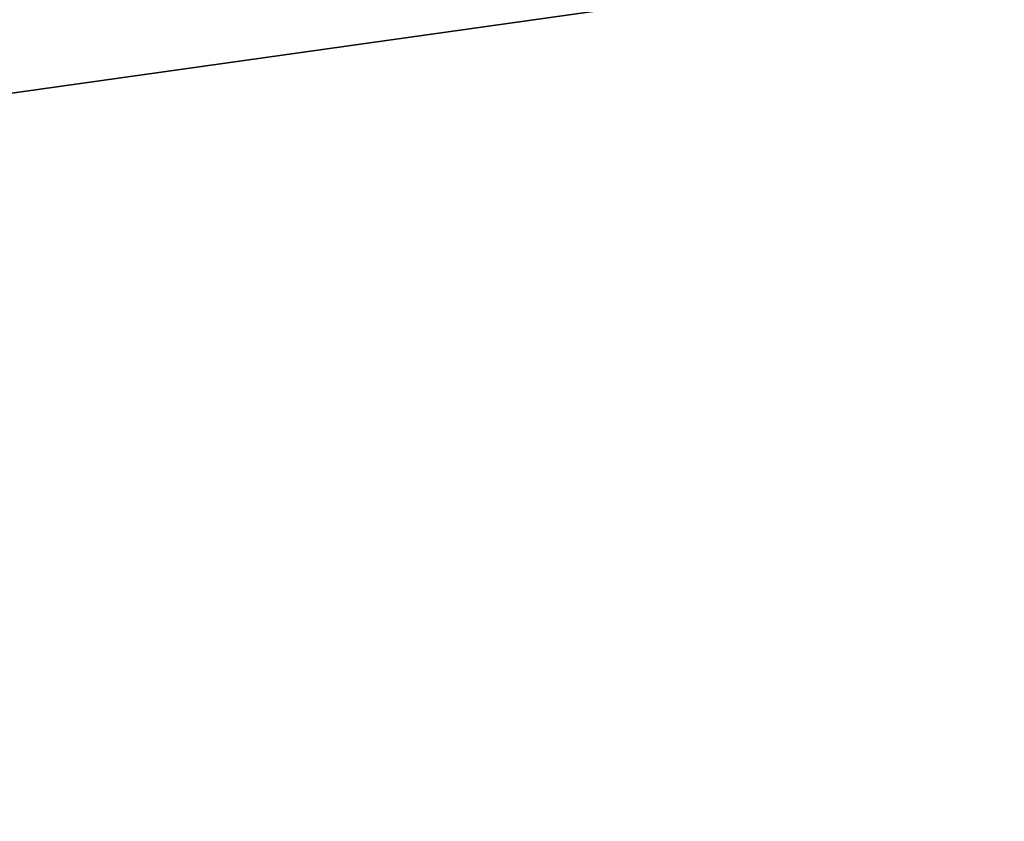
# Model space of a CAD drawing. Header units: metres. Extents: x -241 to 22, y -221 to 108.
# Tile 178 of 256: x -225.11664 to -225.10821, y -187.339 to -187.33214. Entities that reach past the tile are written whole.
import ezdxf

# ---------------------------------------------------------------- set-up
doc = ezdxf.new("R2010")
doc.units = ezdxf.units.M
doc.layers.add('solid_DOMO_E_SIDE_LEVER_PUL_SW0001', color=7, linetype='CONTINUOUS')

msp = doc.modelspace()

# ---------------------------------------------------------------- linework, layer by layer
at = {"layer": 'solid_DOMO_E_SIDE_LEVER_PUL_SW0001'}
for points in [[(-225.373444, -187.368851, -3.165243), (-225.111572, -185.766815, -4.268609), (-225.704086, -185.850082, -2.82408)], [(-225.373444, -187.368851, 3.165243), (-225.704086, -185.850082, 2.82408), (-225.111572, -185.766815, 4.268609)], [(-225.124527, -187.333862, 1.268359), (-225.06514, -187.325516, 1.239407), (-224.602859, -187.260544, 0.839054)], [(-225.124527, -187.333862, 2.654), (-224.602859, -187.260544, 2.224694), (-224.668991, -187.269836, 2.224703)], [(-225.124527, -187.333862, 2.654), (-225.06514, -187.325516, 2.625048), (-224.602859, -187.260544, 2.224694)], [(-225.165878, -187.339676, -0.06502), (-224.690063, -190.427429, -0.117143), (-225.124527, -187.333862, -0.117282)], [(-225.124512, -187.333862, 0.117303), (-224.69017, -190.427414, 0.117052), (-225.165878, -187.339676, 0.065036)], [(-225.165878, -187.339676, 1.320621), (-224.693146, -190.40271, 1.268191), (-225.124527, -187.333862, 1.268359)], [(-225.124512, -187.333862, 1.502944), (-224.695404, -190.392609, 1.502421), (-225.165878, -187.339676, 1.450677)], [(-225.165878, -187.339676, -1.450661), (-224.695236, -190.392624, -1.50256), (-225.124527, -187.333862, -1.502922)], [(-225.124512, -187.333862, -1.268337), (-224.736633, -190.395401, -1.320983), (-225.165878, -187.339676, -1.320605)], [(-225.165878, -187.339676, 2.706261), (-224.7043, -190.320313, 2.653495), (-225.124527, -187.333862, 2.654)], [(-225.124512, -187.333862, 2.888584), (-224.708603, -190.300858, 2.887822), (-225.165878, -187.339676, 2.836317)], [(-225.165878, -187.339676, -2.836301), (-224.708405, -190.300873, -2.887983), (-225.124527, -187.333862, -2.888563)], [(-225.124512, -187.333862, -2.653978), (-224.748337, -190.311249, -2.70639), (-225.165878, -187.339676, -2.706245)], [(-225.124527, -187.333862, -0.117282), (-224.690063, -190.427429, -0.117143), (-224.627579, -190.434982, -0.146354)], [(-225.124527, -187.333862, -1.502922), (-224.695236, -190.392624, -1.50256), (-224.633316, -190.398621, -1.531855)], [(-225.124527, -187.333862, -2.888563), (-224.708405, -190.300873, -2.887983), (-224.647064, -190.305069, -2.917358)], [(-225.124512, -187.333862, 1.502944), (-224.63356, -190.398605, 1.531801), (-224.695404, -190.392609, 1.502421)], [(-225.124512, -187.333862, -1.268337), (-224.693146, -190.40271, -1.268191), (-224.736633, -190.395401, -1.320983)], [(-225.124512, -187.333862, 2.888584), (-224.647385, -190.305038, 2.917285), (-224.708603, -190.300858, 2.887822)], [(-225.124512, -187.333862, -2.653978), (-224.704224, -190.320328, -2.653444), (-224.748337, -190.311249, -2.70639)]]:
    msp.add_3dface(points, dxfattribs=at)

doc.saveas('drawing.dxf')
